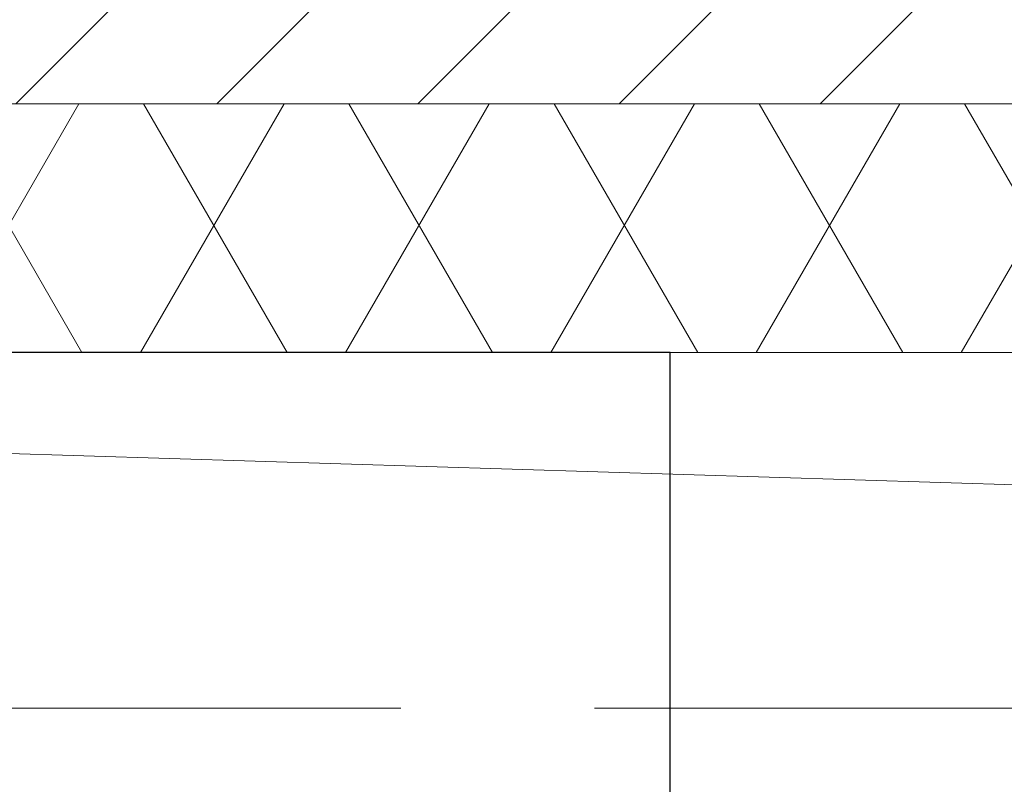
# Model space of a CAD drawing. Header units: millimetres. Extents: x -4612887 to -4536833, y -5457376 to -5415716.
# Tile 8 of 144: x -4602017 to -4601463, y -5454422 to -5453992. Entities that reach past the tile are written whole.
import ezdxf

# ---------------------------------------------------------------- set-up
doc = ezdxf.new("R2010")
doc.units = ezdxf.units.MM
doc.header["$MEASUREMENT"] = 0
doc.linetypes.add('Krawędzie ukryte', pattern=[391.222223, 282.222223, -109])
for name, color, linetype, lineweight in [('is_KT-urzadzenia', 104, 'Continuous', 30), ('Linia', 8, 'Continuous', 18), ('Ściany', 8, 'Continuous', 18), ('Ściany zewnętrzne', 255, 'Continuous', 18)]:
    doc.layers.add(name, color=color, linetype=linetype, lineweight=lineweight)

msp = doc.modelspace()

# ---------------------------------------------------------------- hatches: boundary and pattern name
at = {"layer": 'Ściany zewnętrzne', "linetype": 'Continuous'}
h = msp.add_hatch(dxfattribs=at)
h.set_pattern_fill('BLOCZKI_CERAMICZNE', color=8, style=0, pattern_type=2)
h.set_pattern_definition([(45, (-4559356.9, -5416807.61), (-56.56854, 56.56854), [])])
h.paths.add_polyline_path([(-4599275.69, -5453789.1), (-4603450.69, -5453789.1), (-4603450.69, -5454039.1), (-4599275.69, -5454039.1)])
h = msp.add_hatch(dxfattribs=at)
h.set_pattern_fill('IZOLACJA_MIĘKKA', color=8, style=0, pattern_type=2)
h.set_pattern_definition([(60, (-4559356.9, -5416807.61), (-86.60254, 50), []), (120, (-4559356.9, -5416807.61), (86.60254, 50), [])])
h.paths.add_polyline_path([(-4603450.69, -5454179.1), (-4599275.69, -5454179.1), (-4599275.69, -5454039.1), (-4603450.69, -5454039.1)])

# ---------------------------------------------------------------- linework, layer by layer
at = {"layer": 'is_KT-urzadzenia'}
msp.add_lwpolyline([(-4602440.69, -5454179.1), (-4602440.69, -5454494.1), (-4601650.69, -5454494.1), (-4601650.69, -5454179.1)], close=True, dxfattribs=at)
at = {"layer": 'Linia', "color": 8, "linetype": 'Continuous', "lineweight": 0}
msp.add_line((-4562780.69, -5455460.65), (-4603840.69, -5454179.1), dxfattribs=at)
at = {"layer": 'Ściany', "color": 8, "linetype": 'Krawędzie ukryte', "flags": 128}
for points in [[(-4596450.69, -5454179.1), (-4603840.69, -5454179.1)], [(-4604040.69, -5454379.1), (-4596450.69, -5454379.1)]]:
    msp.add_lwpolyline(points, dxfattribs=at)
at = {"layer": 'Ściany zewnętrzne', "color": 8, "linetype": 'Continuous'}
msp.add_line((-4603450.69, -5454039.1), (-4599275.69, -5454039.1), dxfattribs=at)
at = {"layer": 'Ściany zewnętrzne', "color": 8, "linetype": 'Continuous', "flags": 128}
msp.add_lwpolyline([(-4603840.69, -5454179.1), (-4596420.69, -5454179.1)], dxfattribs=at)

doc.saveas('drawing.dxf')
